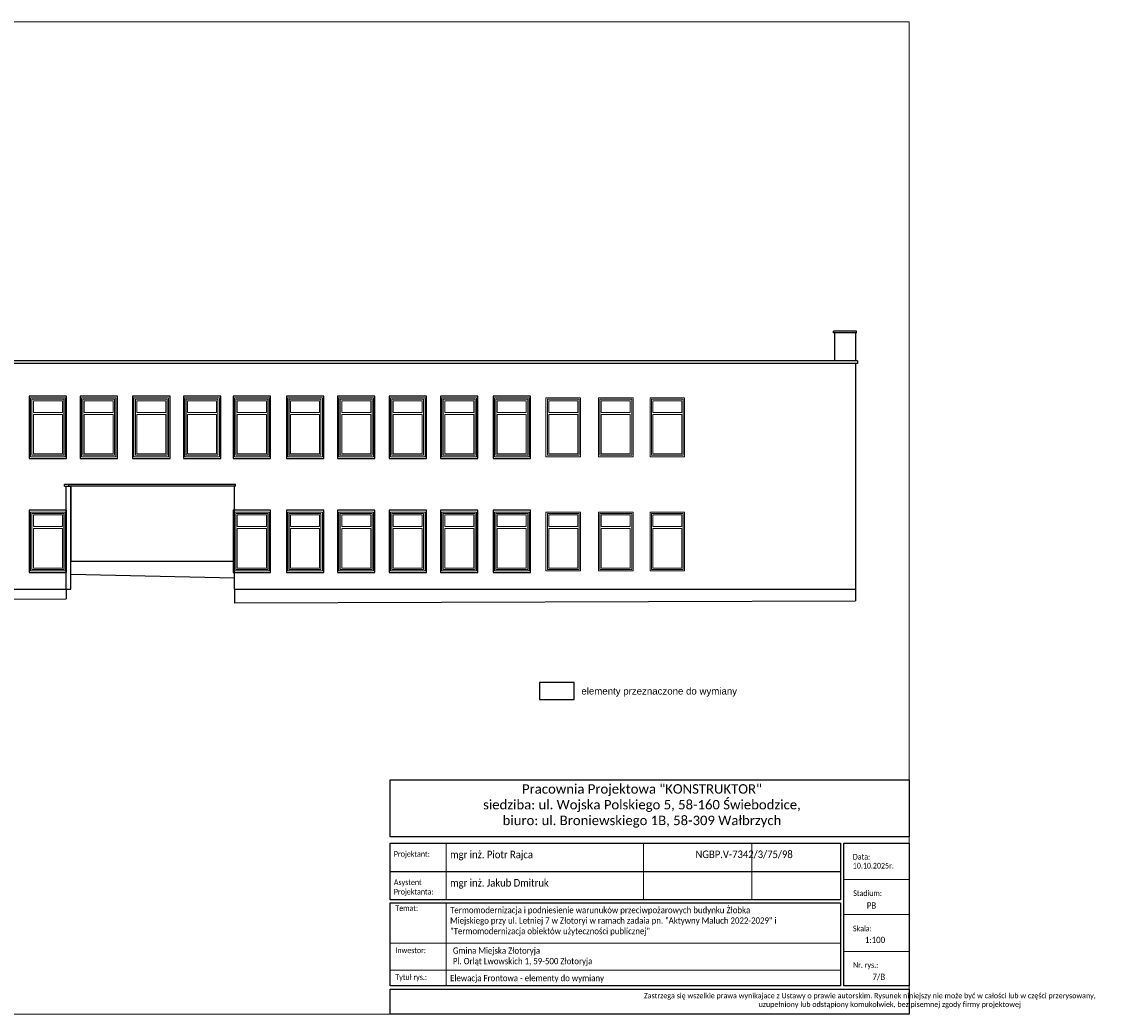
# Model space of a CAD drawing. Header units: millimetres. Extents: x 2341 to 31069, y -7915 to 10644.
# Tile 41 of 105: x 12304 to 15442, y 3987 to 6857. Entities that reach past the tile are written whole.
import ezdxf

# ---------------------------------------------------------------- set-up
doc = ezdxf.new("R2010")
doc.units = ezdxf.units.MM
for name, color, linetype, lineweight in [('A_Kontur', 215, 'Continuous', 15), ('A_Kontur_cienka', 250, 'Continuous', 0), ('A_Kontur_Stolarka', 30, 'Continuous', 5), ('opisy', 5, 'Continuous', 5), ('ściany nośne', 1, 'Continuous', 25)]:
    doc.layers.add(name, color=color, linetype=linetype, lineweight=lineweight)
doc.styles.add('ROMANS', font='romans.shx', dxfattribs={"height": 1})
doc.styles.get("Standard").update_dxf_attribs({"font": 'ARIAL.TTF'})
doc.styles.add('TABELKA', font='romans.shx', dxfattribs={"width": 0.9})

msp = doc.modelspace()

# ---------------------------------------------------------------- linework, layer by layer
at = {"color": 7}
for p, q in [((14718.8, 5961.7), (14652.8, 5961.7)), ((14652.8, 5956.7), (14652.8, 5961.7)), ((14718.8, 5956.7), (14652.8, 5956.7)), ((14655.8, 5956.7), (14655.8, 5875.7)), ((14715.8, 5956.7), (14715.8, 5875.7)), ((14718.8, 5956.7), (14718.8, 5961.7)), ((14721.8, 5875.7), (10018.8, 5875.7)), ((14721.8, 5868.7), (10018.8, 5868.7)), ((14715.8, 5868.7), (14715.8, 5215.7)), ((14721.8, 5875.7), (14721.8, 5868.7)), ((12922.8, 5518.7), (12427.8, 5518.7)), ((12427.8, 5513.7), (12427.8, 5518.7)), ((12427.8, 5513.7), (12445.8, 5513.7)), ((12432.8, 5215.7), (12432.8, 5513.7)), ((12440.8, 5513.7), (12440.8, 5518.7)), ((12922.8, 5513.7), (12440.8, 5513.7)), ((12445.8, 5215.7), (12445.8, 5513.7)), ((12445.8, 5513.7), (12445.8, 5296.7)), ((12919.8, 5513.7), (12488.8, 5513.7)), ((12919.8, 5215.7), (12919.8, 5513.7)), ((12919.8, 5296.7), (12919.8, 5513.7)), ((12922.8, 5513.7), (12922.8, 5518.7)), ((12445.8, 5296.7), (12919.8, 5296.7)), ((12919.8, 5248.7), (12919.8, 5296.7)), ((12445.8, 5258.7), (12919.8, 5248.7)), ((10021.8, 5215.7), (12445.8, 5215.7)), ((12432.8, 5215.7), (12432.8, 5187.7)), ((12919.8, 5215.7), (14715.8, 5215.7)), ((12919.8, 5215.7), (12919.8, 5175.7)), ((14715.8, 5215.7), (14715.8, 5181.7)), ((10021.8, 5173.7), (12432.8, 5187.7)), ((12919.8, 5175.8), (14715.8, 5181.7))]:
    msp.add_line(p, q, dxfattribs=at)
at = {"color": 0, "lineweight": 15, "ltscale": 10}
for p, q in [((13532.4, 4317.9), (13532.4, 4481.7)), ((14103.2, 4317.9), (14103.2, 4481.7)), ((14416.2, 4317.9), (14416.2, 4481.7)), ((14871.5, 4376.6), (14682.2, 4376.6)), ((13532.4, 4068.4), (13532.4, 4308.8)), ((14871.5, 4275), (14682.2, 4275)), ((14673.1, 4192.1), (13370, 4192.1)), ((14682.2, 4168.2), (14871.5, 4168.2)), ((14673.1, 4113.9), (13370, 4113.9))]:
    msp.add_line(p, q, dxfattribs=at)
at = {"color": 0, "ltscale": 10}
msp.add_line((13370, 4399.8), (14673.1, 4399.8), dxfattribs=at)
for points in [[(13370, 4664.4), (14871.5, 4664.4), (14871.5, 4499.9), (13370, 4499.9)], [(13370, 4481.7), (14673.1, 4481.7), (14673.1, 4317.9), (13370, 4317.9)], [(14682.2, 4481.7), (14871.5, 4481.7), (14871.5, 4068.4), (14682.2, 4068.4)], [(13370, 4308.8), (14673.1, 4308.8), (14673.1, 4068.4), (13370, 4068.4)], [(13370, 4059.3), (14871.5, 4059.3), (14871.5, 3986.5), (13370, 3986.5)]]:
    msp.add_lwpolyline(points, close=True, dxfattribs=at)
at = {"layer": 'A_Kontur', "color": 7}
for points in [[(12329.8, 5768.7), (12429.8, 5768.7), (12429.8, 5598.7), (12329.8, 5598.7)], [(12476.8, 5768.7), (12576.8, 5768.7), (12576.8, 5598.7), (12476.8, 5598.7)], [(12628.8, 5768.7), (12728.8, 5768.7), (12728.8, 5598.7), (12628.8, 5598.7)], [(12775.8, 5768.7), (12875.8, 5768.7), (12875.8, 5598.7), (12775.8, 5598.7)], [(12919.8, 5768.7), (13019.8, 5768.7), (13019.8, 5598.7), (12919.8, 5598.7)], [(13073.8, 5768.7), (13173.8, 5768.7), (13173.8, 5598.7), (13073.8, 5598.7)], [(13221.8, 5768.7), (13321.8, 5768.7), (13321.8, 5598.7), (13221.8, 5598.7)], [(13370.8, 5768.7), (13470.8, 5768.7), (13470.8, 5598.7), (13370.8, 5598.7)], [(13519.8, 5768.7), (13619.8, 5768.7), (13619.8, 5598.7), (13519.8, 5598.7)], [(13671.8, 5768.7), (13771.8, 5768.7), (13771.8, 5598.7), (13671.8, 5598.7)], [(13820.8, 5768.7), (13920.8, 5768.7), (13920.8, 5598.7), (13820.8, 5598.7)], [(13972.8, 5768.7), (14072.8, 5768.7), (14072.8, 5598.7), (13972.8, 5598.7)], [(14121.8, 5768.7), (14221.8, 5768.7), (14221.8, 5598.7), (14121.8, 5598.7)], [(12329.8, 5438.7), (12429.8, 5438.7), (12429.8, 5268.7), (12329.8, 5268.7)], [(12919.8, 5438.7), (13019.8, 5438.7), (13019.8, 5268.7), (12919.8, 5268.7)], [(13073.8, 5438.7), (13173.8, 5438.7), (13173.8, 5268.7), (13073.8, 5268.7)], [(13221.8, 5438.7), (13321.8, 5438.7), (13321.8, 5268.7), (13221.8, 5268.7)], [(13370.8, 5438.7), (13470.8, 5438.7), (13470.8, 5268.7), (13370.8, 5268.7)], [(13519.8, 5438.7), (13619.8, 5438.7), (13619.8, 5268.7), (13519.8, 5268.7)], [(13671.8, 5438.7), (13771.8, 5438.7), (13771.8, 5268.7), (13671.8, 5268.7)], [(13820.8, 5438.7), (13920.8, 5438.7), (13920.8, 5268.7), (13820.8, 5268.7)], [(13972.8, 5438.7), (14072.8, 5438.7), (14072.8, 5268.7), (13972.8, 5268.7)], [(14121.8, 5438.7), (14221.8, 5438.7), (14221.8, 5268.7), (14121.8, 5268.7)]]:
    msp.add_lwpolyline(points, close=True, dxfattribs=at)
at = {"layer": 'A_Kontur_cienka', "color": 0, "ltscale": 30}
msp.add_lwpolyline([(9271.5, 6856.5), (14871.5, 6856.5), (14871.5, 3986.5), (9271.5, 3986.5), (9271.5, 6836.5)], dxfattribs=at)
at = {"layer": 'A_Kontur_Stolarka', "color": 7}
for points in [[(12333.8, 5764.7), (12425.8, 5764.7), (12425.8, 5602.7), (12333.8, 5602.7)], [(12337.8, 5760.7), (12421.8, 5760.7), (12421.8, 5726.7), (12337.8, 5726.7)], [(12480.8, 5764.7), (12572.8, 5764.7), (12572.8, 5602.7), (12480.8, 5602.7)], [(12484.8, 5760.7), (12568.8, 5760.7), (12568.8, 5726.7), (12484.8, 5726.7)], [(12632.8, 5764.7), (12724.8, 5764.7), (12724.8, 5602.7), (12632.8, 5602.7)], [(12636.8, 5760.7), (12720.8, 5760.7), (12720.8, 5726.7), (12636.8, 5726.7)], [(12779.8, 5764.7), (12871.8, 5764.7), (12871.8, 5602.7), (12779.8, 5602.7)], [(12783.8, 5760.7), (12867.8, 5760.7), (12867.8, 5726.7), (12783.8, 5726.7)], [(12923.8, 5764.7), (13015.8, 5764.7), (13015.8, 5602.7), (12923.8, 5602.7)], [(12927.8, 5760.7), (13011.8, 5760.7), (13011.8, 5726.7), (12927.8, 5726.7)], [(13077.8, 5764.7), (13169.8, 5764.7), (13169.8, 5602.7), (13077.8, 5602.7)], [(13081.8, 5760.7), (13165.8, 5760.7), (13165.8, 5726.7), (13081.8, 5726.7)], [(13225.8, 5764.7), (13317.8, 5764.7), (13317.8, 5602.7), (13225.8, 5602.7)], [(13229.8, 5760.7), (13313.8, 5760.7), (13313.8, 5726.7), (13229.8, 5726.7)], [(13374.8, 5764.7), (13466.8, 5764.7), (13466.8, 5602.7), (13374.8, 5602.7)], [(13378.8, 5760.7), (13462.8, 5760.7), (13462.8, 5726.7), (13378.8, 5726.7)], [(13523.8, 5764.7), (13615.8, 5764.7), (13615.8, 5602.7), (13523.8, 5602.7)], [(13527.8, 5760.7), (13611.8, 5760.7), (13611.8, 5726.7), (13527.8, 5726.7)], [(13675.8, 5764.7), (13767.8, 5764.7), (13767.8, 5602.7), (13675.8, 5602.7)], [(13679.8, 5760.7), (13763.8, 5760.7), (13763.8, 5726.7), (13679.8, 5726.7)], [(13824.8, 5764.7), (13916.8, 5764.7), (13916.8, 5602.7), (13824.8, 5602.7)], [(13828.8, 5760.7), (13912.8, 5760.7), (13912.8, 5726.7), (13828.8, 5726.7)], [(13976.8, 5764.7), (14068.8, 5764.7), (14068.8, 5602.7), (13976.8, 5602.7)], [(13980.8, 5760.7), (14064.8, 5760.7), (14064.8, 5726.7), (13980.8, 5726.7)], [(14125.8, 5764.7), (14217.8, 5764.7), (14217.8, 5602.7), (14125.8, 5602.7)], [(14129.8, 5760.7), (14213.8, 5760.7), (14213.8, 5726.7), (14129.8, 5726.7)], [(12337.8, 5720.7), (12421.8, 5720.7), (12421.8, 5606.7), (12337.8, 5606.7)], [(12484.8, 5720.7), (12568.8, 5720.7), (12568.8, 5606.7), (12484.8, 5606.7)], [(12636.8, 5720.7), (12720.8, 5720.7), (12720.8, 5606.7), (12636.8, 5606.7)], [(12783.8, 5720.7), (12867.8, 5720.7), (12867.8, 5606.7), (12783.8, 5606.7)], [(12927.8, 5720.7), (13011.8, 5720.7), (13011.8, 5606.7), (12927.8, 5606.7)], [(13081.8, 5720.7), (13165.8, 5720.7), (13165.8, 5606.7), (13081.8, 5606.7)], [(13229.8, 5720.7), (13313.8, 5720.7), (13313.8, 5606.7), (13229.8, 5606.7)], [(13378.8, 5720.7), (13462.8, 5720.7), (13462.8, 5606.7), (13378.8, 5606.7)], [(13527.8, 5720.7), (13611.8, 5720.7), (13611.8, 5606.7), (13527.8, 5606.7)], [(13679.8, 5720.7), (13763.8, 5720.7), (13763.8, 5606.7), (13679.8, 5606.7)], [(13828.8, 5720.7), (13912.8, 5720.7), (13912.8, 5606.7), (13828.8, 5606.7)], [(13980.8, 5720.7), (14064.8, 5720.7), (14064.8, 5606.7), (13980.8, 5606.7)], [(14129.8, 5720.7), (14213.8, 5720.7), (14213.8, 5606.7), (14129.8, 5606.7)], [(12333.8, 5434.7), (12425.8, 5434.7), (12425.8, 5272.7), (12333.8, 5272.7)], [(12337.8, 5430.7), (12421.8, 5430.7), (12421.8, 5396.7), (12337.8, 5396.7)], [(12923.8, 5434.7), (13015.8, 5434.7), (13015.8, 5272.7), (12923.8, 5272.7)], [(12927.8, 5430.7), (13011.8, 5430.7), (13011.8, 5396.7), (12927.8, 5396.7)], [(13077.8, 5434.7), (13169.8, 5434.7), (13169.8, 5272.7), (13077.8, 5272.7)], [(13081.8, 5430.7), (13165.8, 5430.7), (13165.8, 5396.7), (13081.8, 5396.7)], [(13225.8, 5434.7), (13317.8, 5434.7), (13317.8, 5272.7), (13225.8, 5272.7)], [(13229.8, 5430.7), (13313.8, 5430.7), (13313.8, 5396.7), (13229.8, 5396.7)], [(13374.8, 5434.7), (13466.8, 5434.7), (13466.8, 5272.7), (13374.8, 5272.7)], [(13378.8, 5430.7), (13462.8, 5430.7), (13462.8, 5396.7), (13378.8, 5396.7)], [(13523.8, 5434.7), (13615.8, 5434.7), (13615.8, 5272.7), (13523.8, 5272.7)], [(13527.8, 5430.7), (13611.8, 5430.7), (13611.8, 5396.7), (13527.8, 5396.7)], [(13675.8, 5434.7), (13767.8, 5434.7), (13767.8, 5272.7), (13675.8, 5272.7)], [(13679.8, 5430.7), (13763.8, 5430.7), (13763.8, 5396.7), (13679.8, 5396.7)], [(13824.8, 5434.7), (13916.8, 5434.7), (13916.8, 5272.7), (13824.8, 5272.7)], [(13828.8, 5430.7), (13912.8, 5430.7), (13912.8, 5396.7), (13828.8, 5396.7)], [(13976.8, 5434.7), (14068.8, 5434.7), (14068.8, 5272.7), (13976.8, 5272.7)], [(13980.8, 5430.7), (14064.8, 5430.7), (14064.8, 5396.7), (13980.8, 5396.7)], [(14125.8, 5434.7), (14217.8, 5434.7), (14217.8, 5272.7), (14125.8, 5272.7)], [(14129.8, 5430.7), (14213.8, 5430.7), (14213.8, 5396.7), (14129.8, 5396.7)], [(12337.8, 5390.7), (12421.8, 5390.7), (12421.8, 5276.7), (12337.8, 5276.7)], [(12927.8, 5390.7), (13011.8, 5390.7), (13011.8, 5276.7), (12927.8, 5276.7)], [(13081.8, 5390.7), (13165.8, 5390.7), (13165.8, 5276.7), (13081.8, 5276.7)], [(13229.8, 5390.7), (13313.8, 5390.7), (13313.8, 5276.7), (13229.8, 5276.7)], [(13378.8, 5390.7), (13462.8, 5390.7), (13462.8, 5276.7), (13378.8, 5276.7)], [(13527.8, 5390.7), (13611.8, 5390.7), (13611.8, 5276.7), (13527.8, 5276.7)], [(13679.8, 5390.7), (13763.8, 5390.7), (13763.8, 5276.7), (13679.8, 5276.7)], [(13828.8, 5390.7), (13912.8, 5390.7), (13912.8, 5276.7), (13828.8, 5276.7)], [(13980.8, 5390.7), (14064.8, 5390.7), (14064.8, 5276.7), (13980.8, 5276.7)], [(14129.8, 5390.7), (14213.8, 5390.7), (14213.8, 5276.7), (14129.8, 5276.7)]]:
    msp.add_lwpolyline(points, close=True, dxfattribs=at)
at = {"layer": 'ściany nośne'}
for p, q in [((13802, 4946.3), (13802, 4896.3)), ((13902, 4946.3), (13802, 4946.3)), ((13902, 4896.3), (13902, 4946.3)), ((13802, 4896.3), (13902, 4896.3))]:
    msp.add_line(p, q, dxfattribs=at)
for points in [[(12326, 5773.7), (12326, 5594), (12434.1, 5594), (12434.1, 5773.7), (12326, 5773.7)], [(12473, 5773.7), (12473, 5594), (12581.1, 5594), (12581.1, 5773.7), (12473, 5773.7)], [(12625, 5773.7), (12625, 5594), (12733.1, 5594), (12733.1, 5773.7), (12625, 5773.7)], [(12772, 5773.7), (12772, 5594), (12880.1, 5594), (12880.1, 5773.7), (12772, 5773.7)], [(12916, 5773.7), (12916, 5594), (13024.1, 5594), (13024.1, 5773.7), (12916, 5773.7)], [(13070, 5773.7), (13070, 5594), (13178.1, 5594), (13178.1, 5773.7), (13070, 5773.7)], [(13218, 5773.7), (13218, 5594), (13326.1, 5594), (13326.1, 5773.7), (13218, 5773.7)], [(13367, 5773.7), (13367, 5594), (13475.1, 5594), (13475.1, 5773.7), (13367, 5773.7)], [(13516, 5773.7), (13516, 5594), (13624.1, 5594), (13624.1, 5773.7), (13516, 5773.7)], [(13668, 5773.7), (13668, 5594), (13776.1, 5594), (13776.1, 5773.7), (13668, 5773.7)], [(12326, 5443.7), (12326, 5264), (12434.1, 5264), (12434.1, 5443.7), (12326, 5443.7)], [(12916, 5443.7), (12916, 5264), (13024.1, 5264), (13024.1, 5443.7), (12916, 5443.7)], [(13070, 5443.7), (13070, 5264), (13178.1, 5264), (13178.1, 5443.7), (13070, 5443.7)], [(13218, 5443.7), (13218, 5264), (13326.1, 5264), (13326.1, 5443.7), (13218, 5443.7)], [(13367, 5443.7), (13367, 5264), (13475.1, 5264), (13475.1, 5443.7), (13367, 5443.7)], [(13516, 5443.7), (13516, 5264), (13624.1, 5264), (13624.1, 5443.7), (13516, 5443.7)], [(13668, 5443.7), (13668, 5264), (13776.1, 5264), (13776.1, 5443.7), (13668, 5443.7)]]:
    msp.add_lwpolyline(points, dxfattribs=at)

# ---------------------------------------------------------------- texts
at = {"color": 0, "ltscale": 10, "insert": (13396.6, 4651.8), "char_height": 27.3, "width": 1403.675, "attachment_point": 1}
msp.add_mtext('\\pqc;\\fCalibri|b0|i0|c0|p0;Pracownia Projektowa "KONSTRUKTOR"\\Psiedziba: ul. Wojska Polskiego 5, 58-160 Świebodzice,\\Pbiuro: ul. Broniewskiego 1B, 58-309 Wałbrzych', dxfattribs=at)
at = {"color": 0, "ltscale": 10, "attachment_point": 1, "style": 'TABELKA'}
for s, insert, char_height, width in [('\\fCalibri|b0|i0|c0|p0;\\W0.9;Projektant:', (13380.7, 4458.4), 16.38, 198.38), ('{\\fCalibri|b0|i0|c238|p34;10.10.2025\\fCalibri|b0|i0|c0|p34;r.}', (14708.4, 4424.4), 16.38, 198.38), ('\\fCalibri|b0|i0|c0|p0;\\W0.9;Data:', (14708.7, 4450.1), 16.38, 198.396), ('{\\fCalibri|b0|i0|c0|p0;Asystent\\PProjektanta:}', (13380.7, 4376.5), 16.38, 198.38), ('\\fCalibri|b0|i0|c0|p0;\\W0.9;Stadium:', (14709.6, 4344.8), 16.38, 198.396), ('\\fCalibri|b0|i0|c0|p0;\\W0.9;Temat:', (13385, 4301.6), 16.38, 198.396), ('\\A1;\\pxt20.75813,41.51508;{\\fCalibri|b0|i0|c238|p34;Termomodernizacja i podniesienie warunuków przeciwpożarowych budynku Żłobka \\PMiejskiego przy ul. Letniej 7 w Złotoryi w ramach zadaia pn. "Aktywny Maluch 2022-2029" i\\P"Termomodernizacja obiektów użyteczności publicznej"\\P\\pt0;\\P\\P\\pt20.75813,41.51508; }', (13543.4, 4297), 18.2, 1242.764), ('{\\fCalibri|b0|i0|c238|p0;PB}', (14748.9, 4310.2), 18.2, 42.786), ('\\fCalibri|b0|i0|c0|p0;\\W0.9;Skala:', (14708.8, 4242.7), 16.38, 198.396), ('{\\fCalibri|b0|i0|c0|p0;1:100}', (14743.3, 4210.6), 18.2, 198.38), ('\\fCalibri|b0|i0|c0|p0;\\W0.9;Inwestor:', (13385, 4179.7), 16.38, 198.396), ('\\fCalibri|b0|i0|c0|p0;\\W0.9;Nr. rys.:', (14709, 4137.3), 16.38, 198.396), ('\\fCalibri|b0|i0|c0|p0;\\W0.9;Tytuł rys.:', (13385, 4102), 16.38, 198.396), ('{\\fCalibri|b0|i0|c0|p0;7/B}', (14765.3, 4103.8), 18.2, 198.38)]:
    msp.add_mtext(s, dxfattribs=dict(at, insert=insert, char_height=char_height, width=width))
at = {"color": 0, "ltscale": 10, "attachment_point": 1}
for s, insert, char_height, style in [('\\fCalibri|b0|i0|c0|p0;\\W0.9;mgr inż. Piotr Rajca', (13543.5, 4459.5), 21.84, 'TABELKA'), ('\\pxqc;{\\fCalibri|b0|i0|c0|p0;NGBP.V-7342/3/75/98}', (14253.3, 4460), 21.84, 'TABELKA'), ('{\\fCalibri|b0|i0|c0|p0;mgr inż. Jakub Dmitruk}', (13543.5, 4377.6), 21.84, 'TABELKA'), ('\\A1;\\P{\\fCalibri|b0|i0|c238|p34;Gmina Miejska Złotoryja \\PPl. Orląt Lwowskich 1, 59-500 Złotoryja}', (13551.4, 4210.1), 18.2, 'TABELKA'), ('{\\fCalibri|b0|i0|c0|p0;Elewacja Frontowa - elementy do wymiany}', (13543.5, 4100.4), 18.2, 'TABELKA'), ('\\pqc;\\fCalibri|b0|i0|c0|p0;\\W0.9;Zastrzega się wszelkie prawa wynikajace z Ustawy o prawie autorskim. Rysunek niniejszy nie może być w całości lub w części przerysowany,\\P                      uzupełniony lub odstąpiony komukolwiek, bez pisemnej zgody firmy projektowej ', (14104.3, 4047.8), 15, 'ROMANS')]:
    msp.add_mtext(s, dxfattribs=dict(at, insert=insert, char_height=char_height, style=style))
at = {"layer": 'opisy', "color": 1, "insert": (13923.2, 4931.1), "char_height": 20, "width": 574.702, "attachment_point": 1}
msp.add_mtext('elementy przeznaczone do wymiany', dxfattribs=at)

doc.saveas('drawing.dxf')
